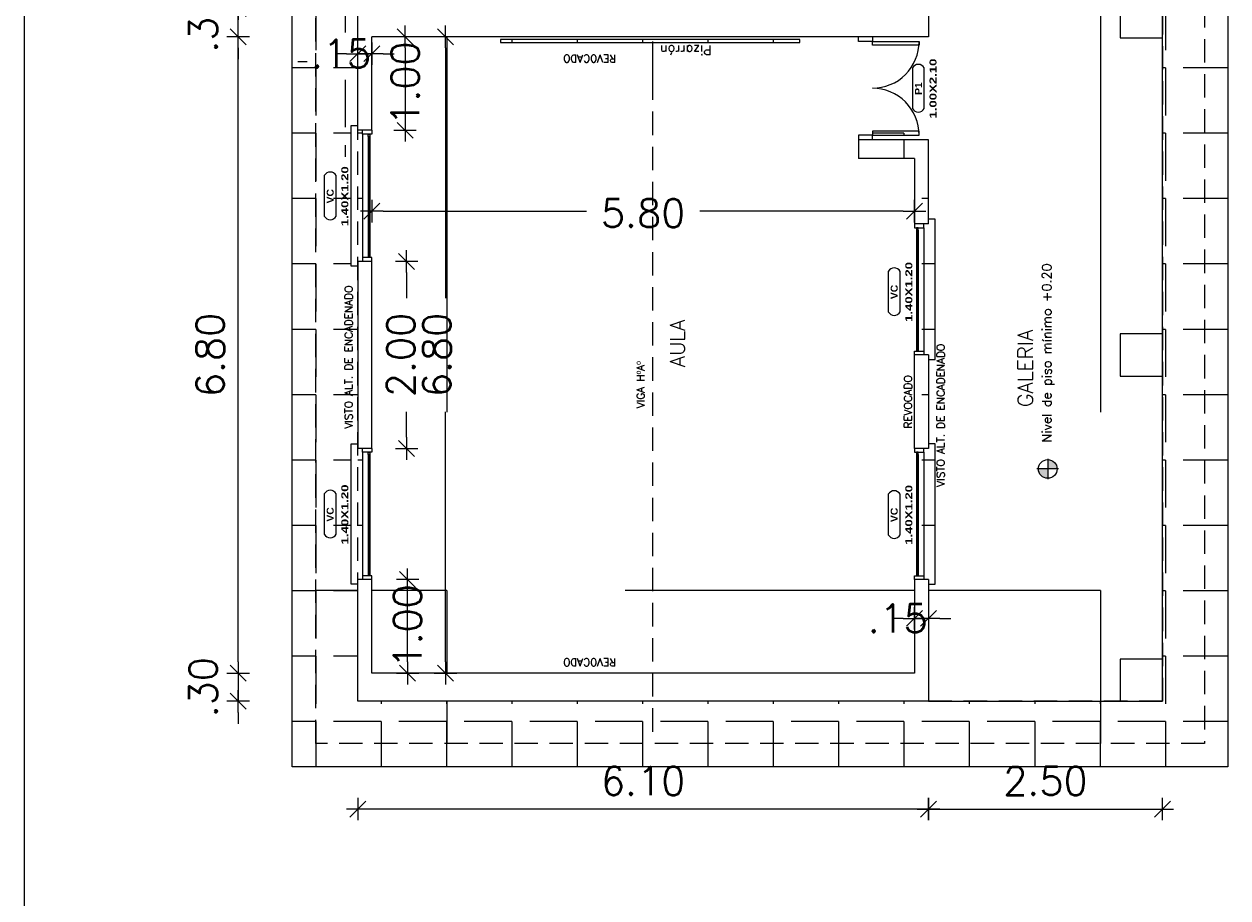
# Model space of a CAD drawing. Header units: millimetres. Extents: x 1990 to 2289, y -735 to 515.
# Tile 30 of 43: x 1990 to 2003, y 460 to 470. Entities that reach past the tile are written whole.
import ezdxf
from ezdxf.enums import TextEntityAlignment as Align

# ---------------------------------------------------------------- set-up
doc = ezdxf.new("R2010")
doc.units = ezdxf.units.MM
doc.linetypes.add('HIDDEN', pattern=[0.375, 0.25, -0.125])
for name, color, linetype in [('COTA', 13, 'Continuous'), ('ESPECARQ', 2, 'Continuous'), ('ESQUADRIA', 2, 'Continuous'), ('LINVISTA', 13, 'Continuous'), ('PAREDE', 6, 'Continuous'), ('piso', 13, 'Continuous'), ('PROJECAO', 13, 'HIDDEN'), ('VIDRO', 1, 'Continuous')]:
    doc.layers.add(name, color=color, linetype=linetype)
doc.styles.add('REGUA60', font='cityb___.ttf', dxfattribs={"width": 1.4})
doc.styles.add('REGUA80', font='simplex.shx')
doc.styles.add('SIMPLEX_8', font='simplex.shx')
doc.dimstyles.new('08', dxfattribs={"dimtxt": 0.25, "dimasz": 0.12, "dimexe": 0, "dimexo": 0, "dimgap": 0.15, "dimtad": 1, "dimzin": 4, "dimdsep": 46, "dimtxsty": 'SIMPLEX_8', "dimblk1": 'D', "dimblk2": 'D', "dimsah": 1, "dimcen": 0.09, "dimse1": 1, "dimse2": 1, "dimclre": 256, "dimclrt": 2, "dimadec": 0, "dimazin": 0, "dimtfac": 1, "dimtmove": 2, "dimatfit": 3, "dimldrblk": 'D', "dimfxl": 1, "dimtolj": 1, "dimtzin": 0, "dimarcsym": 0})

# ---------------------------------------------------------------- blocks, each defined once
blk = doc.blocks.new('INDESQ2')
at = {"color": 0, "linetype": 'ByBlock'}
for p, q in [((4.32, 2.96), (-4.32, 2.96)), ((-4.32, 0.44), (4.32, 0.44))]:
    blk.add_line(p, q, dxfattribs=at)
at = {"color": 0}
for centre, start, end in [((-3.67, 1.7), 117.3654, 242.6346), ((3.67, 1.7), 297.3654, 62.6346)]:
    blk.add_arc(centre, 1.42, start, end, dxfattribs=at)
at = {"style": 'REGUA60', "width": 1.4, "flags": 9}
blk.add_attdef('LOCAL', text='', height=1.5, dxfattribs=at).set_placement((-0.08, -4.35), align=Align.CENTER)
at = {"layer": 'ESPECARQ', "color": 0, "style": 'REGUA60'}
for tag, width, p in [('COD', 1.1, (-0.08, 0.95)), ('DIM', 1.4, (-0.08, -2.17))]:
    blk.add_attdef(tag, text='', height=1.5, dxfattribs=dict(at, width=width)).set_placement(p, align=Align.CENTER)
blk = doc.blocks.new('D')
for p, q in [((-1, 0), (1, 0)), ((0, -1), (0, 1))]:
    blk.add_line(p, q)
at = {"color": 4}
blk.add_line((-0.71, -0.71), (0.71, 0.71), dxfattribs=at)
blk = doc.blocks.new('*D37')
at = {"layer": 'COTA', "color": 0, "lineweight": -2, "transparency": 16777216}
for p, q in [((1955.073, 1344.496), (1955.073, 1341.823)), ((1955.073, 1337.936), (1955.073, 1340.609))]:
    blk.add_line(p, q, dxfattribs=at)
at = {"layer": 'Defpoints', "color": 0, "transparency": 16777216}
for p in [(1954.286, 1344.616), (1955.073, 1344.616), (1954.336, 1337.816)]:
    blk.add_point(p, dxfattribs=at)
at = {"layer": 'COTA', "color": 0, "lineweight": -2, "transparency": 16777216, "xscale": 0.12, "yscale": 0.12, "zscale": 0.12}
for p, rotation in [((1955.073, 1344.616), 90), ((1955.073, 1337.816), 270)]:
    blk.add_blockref('D', p, dxfattribs=dict(at, rotation=rotation))
at = {"layer": 'COTA', "color": 2, "transparency": 16777216, "insert": (1954.982, 1341.216), "char_height": 0.3, "attachment_point": 5, "rotation": 90, "style": 'SIMPLEX_8'}
blk.add_mtext('\\A1;6.80', dxfattribs=at)
blk = doc.blocks.new('*D38')
at = {"layer": 'COTA', "color": 0, "lineweight": -2, "transparency": 16777216}
blk.add_line((1954.668, 1337.936), (1954.668, 1338.696), dxfattribs=at)
at = {"layer": 'Defpoints', "color": 0, "transparency": 16777216}
for p in [(1954.286, 1338.816), (1954.668, 1338.816), (1954.286, 1337.816)]:
    blk.add_point(p, dxfattribs=at)
at = {"layer": 'COTA', "color": 0, "lineweight": -2, "transparency": 16777216, "xscale": 0.12, "yscale": 0.12, "zscale": 0.12}
for p, rotation in [((1954.668, 1338.816), 90), ((1954.668, 1337.816), 270)]:
    blk.add_blockref('D', p, dxfattribs=dict(at, rotation=rotation))
at = {"layer": 'COTA', "color": 2, "transparency": 16777216, "insert": (1954.668, 1338.316), "char_height": 0.3, "attachment_point": 5, "rotation": 90, "style": 'SIMPLEX_8'}
blk.add_mtext('\\A1;1.00', dxfattribs=at)
blk = doc.blocks.new('*D39')
at = {"layer": 'COTA', "color": 0, "lineweight": -2, "transparency": 16777216}
blk.add_line((1954.641, 1344.496), (1954.641, 1343.736), dxfattribs=at)
at = {"layer": 'Defpoints', "color": 0, "transparency": 16777216}
for p in [(1954.286, 1344.616), (1954.286, 1343.616), (1954.641, 1343.616)]:
    blk.add_point(p, dxfattribs=at)
at = {"layer": 'COTA', "color": 0, "lineweight": -2, "transparency": 16777216, "xscale": 0.12, "yscale": 0.12, "zscale": 0.12}
for p, rotation in [((1954.641, 1344.616), 90), ((1954.641, 1343.616), 270)]:
    blk.add_blockref('D', p, dxfattribs=dict(at, rotation=rotation))
at = {"layer": 'COTA', "color": 2, "transparency": 16777216, "insert": (1954.641, 1344.116), "char_height": 0.3, "attachment_point": 5, "rotation": 90, "style": 'SIMPLEX_8'}
blk.add_mtext('\\A1;1.00', dxfattribs=at)
blk = doc.blocks.new('*D40')
at = {"layer": 'COTA', "color": 0, "lineweight": -2, "transparency": 16777216}
for p, q in [((1954.658, 1342.096), (1954.658, 1341.823)), ((1954.658, 1340.336), (1954.658, 1340.609))]:
    blk.add_line(p, q, dxfattribs=at)
at = {"layer": 'Defpoints', "color": 0, "transparency": 16777216}
for p in [(1954.286, 1342.216), (1954.286, 1340.216), (1954.658, 1340.216)]:
    blk.add_point(p, dxfattribs=at)
at = {"layer": 'COTA', "color": 0, "lineweight": -2, "transparency": 16777216, "xscale": 0.12, "yscale": 0.12, "zscale": 0.12}
for p, rotation in [((1954.658, 1342.216), 90), ((1954.658, 1340.216), 270)]:
    blk.add_blockref('D', p, dxfattribs=dict(at, rotation=rotation))
at = {"layer": 'COTA', "color": 2, "transparency": 16777216, "insert": (1954.597, 1341.216), "char_height": 0.3, "attachment_point": 5, "rotation": 90, "style": 'SIMPLEX_8'}
blk.add_mtext('\\A1;2.00', dxfattribs=at)
blk = doc.blocks.new('*D41')
at = {"layer": 'COTA', "color": 0, "lineweight": -2, "transparency": 16777216}
for p, q in [((1954.406, 1342.752), (1956.579, 1342.752)), ((1959.966, 1342.752), (1957.793, 1342.752))]:
    blk.add_line(p, q, dxfattribs=at)
at = {"layer": 'Defpoints', "color": 0, "transparency": 16777216}
for p in [(1960.086, 1342.752), (1954.286, 1341.675), (1960.086, 1340.375)]:
    blk.add_point(p, dxfattribs=at)
at = {"layer": 'COTA', "color": 0, "lineweight": -2, "transparency": 16777216, "xscale": 0.12, "yscale": 0.12, "zscale": 0.12, "rotation": 180}
blk.add_blockref('D', (1954.286, 1342.752), dxfattribs=at)
at = {"layer": 'COTA', "color": 0, "lineweight": -2, "transparency": 16777216, "xscale": 0.12, "yscale": 0.12, "zscale": 0.12}
blk.add_blockref('D', (1960.086, 1342.752), dxfattribs=at)
at = {"layer": 'COTA', "color": 2, "transparency": 16777216, "insert": (1957.186, 1342.73), "char_height": 0.3, "attachment_point": 5, "style": 'SIMPLEX_8'}
blk.add_mtext('\\A1;5.80', dxfattribs=at)
blk = doc.blocks.new('*D42')
at = {"layer": 'COTA', "color": 0, "lineweight": -2, "transparency": 16777216}
for p, q in [((1954.016, 1344.435), (1953.896, 1344.435)), ((1954.286, 1344.435), (1954.136, 1344.435)), ((1954.406, 1344.435), (1954.526, 1344.435))]:
    blk.add_line(p, q, dxfattribs=at)
at = {"layer": 'Defpoints', "color": 0, "transparency": 16777216}
for p in [(1954.136, 1344.616), (1954.286, 1344.616), (1954.136, 1344.435)]:
    blk.add_point(p, dxfattribs=at)
at = {"layer": 'COTA', "color": 0, "lineweight": -2, "transparency": 16777216, "xscale": 0.12, "yscale": 0.12, "zscale": 0.12}
blk.add_blockref('D', (1954.136, 1344.435), dxfattribs=at)
at = {"layer": 'COTA', "color": 0, "lineweight": -2, "transparency": 16777216, "xscale": 0.12, "yscale": 0.12, "zscale": 0.12, "rotation": 180}
blk.add_blockref('D', (1954.286, 1344.435), dxfattribs=at)
at = {"layer": 'COTA', "color": 2, "transparency": 16777216, "insert": (1953.956, 1344.435), "char_height": 0.3, "attachment_point": 5, "style": 'SIMPLEX_8'}
blk.add_mtext('\\A1;.15', dxfattribs=at)
blk = doc.blocks.new('*D43')
at = {"layer": 'COTA', "color": 0, "lineweight": -2, "transparency": 16777216}
for p, q in [((1959.966, 1338.402), (1959.846, 1338.402)), ((1960.236, 1338.402), (1960.086, 1338.402)), ((1960.356, 1338.402), (1960.476, 1338.402))]:
    blk.add_line(p, q, dxfattribs=at)
at = {"layer": 'Defpoints', "color": 0, "transparency": 16777216}
for p in [(1960.086, 1338.402), (1960.236, 1338.402), (1960.086, 139.861)]:
    blk.add_point(p, dxfattribs=at)
at = {"layer": 'COTA', "color": 0, "lineweight": -2, "transparency": 16777216, "xscale": 0.12, "yscale": 0.12, "zscale": 0.12}
blk.add_blockref('D', (1960.086, 1338.402), dxfattribs=at)
at = {"layer": 'COTA', "color": 0, "lineweight": -2, "transparency": 16777216, "xscale": 0.12, "yscale": 0.12, "zscale": 0.12, "rotation": 180}
blk.add_blockref('D', (1960.236, 1338.402), dxfattribs=at)
at = {"layer": 'COTA', "color": 2, "transparency": 16777216, "insert": (1959.906, 1338.402), "char_height": 0.3, "attachment_point": 5, "style": 'SIMPLEX_8'}
blk.add_mtext('\\A1;.15', dxfattribs=at)
blk = doc.blocks.new('*D51')
at = {"layer": 'Defpoints', "color": 0, "transparency": 16777216}
for p in [(1954.136, 1337.516), (1960.236, 1337.516), (1954.136, 1336.364)]:
    blk.add_point(p, dxfattribs=at)
at = {"layer": 'piso', "color": 0, "lineweight": -2, "transparency": 16777216}
blk.add_line((1960.116, 1336.364), (1954.256, 1336.364), dxfattribs=at)
at = {"layer": 'piso', "color": 0, "lineweight": -2, "transparency": 16777216, "xscale": 0.12, "yscale": 0.12, "zscale": 0.12, "rotation": 180}
blk.add_blockref('D', (1954.136, 1336.364), dxfattribs=at)
at = {"layer": 'piso', "color": 0, "lineweight": -2, "transparency": 16777216, "xscale": 0.12, "yscale": 0.12, "zscale": 0.12}
blk.add_blockref('D', (1960.236, 1336.364), dxfattribs=at)
at = {"layer": 'piso', "color": 2, "transparency": 16777216, "insert": (1957.186, 1336.664), "char_height": 0.3, "attachment_point": 5, "style": 'SIMPLEX_8'}
blk.add_mtext('\\A1;6.10', dxfattribs=at)
blk = doc.blocks.new('*D52')
at = {"layer": 'Defpoints', "color": 0, "transparency": 16777216}
for p in [(1960.236, 1337.516), (1962.736, 1337.516), (1962.736, 1336.364)]:
    blk.add_point(p, dxfattribs=at)
at = {"layer": 'piso', "color": 0, "lineweight": -2, "transparency": 16777216}
blk.add_line((1960.356, 1336.364), (1962.616, 1336.364), dxfattribs=at)
at = {"layer": 'piso', "color": 0, "lineweight": -2, "transparency": 16777216, "xscale": 0.12, "yscale": 0.12, "zscale": 0.12, "rotation": 180}
blk.add_blockref('D', (1960.236, 1336.364), dxfattribs=at)
at = {"layer": 'piso', "color": 0, "lineweight": -2, "transparency": 16777216, "xscale": 0.12, "yscale": 0.12, "zscale": 0.12}
blk.add_blockref('D', (1962.736, 1336.364), dxfattribs=at)
at = {"layer": 'piso', "color": 2, "transparency": 16777216, "insert": (1961.486, 1336.664), "char_height": 0.3, "attachment_point": 5, "style": 'SIMPLEX_8'}
blk.add_mtext('\\A1;2.50', dxfattribs=at)
blk = doc.blocks.new('*D53')
at = {"layer": 'Defpoints', "color": 0, "transparency": 16777216}
for p in [(1952.858, 1344.616), (1954.286, 1344.616), (1954.286, 1337.816)]:
    blk.add_point(p, dxfattribs=at)
at = {"layer": 'piso', "color": 0, "lineweight": -2, "transparency": 16777216}
blk.add_line((1952.858, 1337.936), (1952.858, 1344.496), dxfattribs=at)
at = {"layer": 'piso', "color": 0, "lineweight": -2, "transparency": 16777216, "xscale": 0.12, "yscale": 0.12, "zscale": 0.12}
for p, rotation in [((1952.858, 1344.616), 90), ((1952.858, 1337.816), 270)]:
    blk.add_blockref('D', p, dxfattribs=dict(at, rotation=rotation))
at = {"layer": 'piso', "color": 2, "transparency": 16777216, "insert": (1952.558, 1341.216), "char_height": 0.3, "attachment_point": 5, "rotation": 90, "style": 'SIMPLEX_8'}
blk.add_mtext('\\A1;6.80', dxfattribs=at)
blk = doc.blocks.new('*D54')
at = {"layer": 'Defpoints', "color": 0, "transparency": 16777216}
for p in [(1952.858, 1344.916), (1954.286, 1344.916), (1954.286, 1344.616)]:
    blk.add_point(p, dxfattribs=at)
at = {"layer": 'piso', "color": 0, "lineweight": -2, "transparency": 16777216}
for p, q in [((1952.858, 1345.036), (1952.858, 1345.156)), ((1952.858, 1344.616), (1952.858, 1344.916)), ((1952.858, 1344.496), (1952.858, 1344.376))]:
    blk.add_line(p, q, dxfattribs=at)
at = {"layer": 'piso', "color": 0, "lineweight": -2, "transparency": 16777216, "xscale": 0.12, "yscale": 0.12, "zscale": 0.12}
for p, rotation in [((1952.858, 1344.916), 270), ((1952.858, 1344.616), 90)]:
    blk.add_blockref('D', p, dxfattribs=dict(at, rotation=rotation))
at = {"layer": 'piso', "color": 2, "transparency": 16777216, "insert": (1952.483, 1344.766), "char_height": 0.3, "attachment_point": 5, "rotation": 90, "style": 'SIMPLEX_8'}
blk.add_mtext('\\A1;.30', dxfattribs=at)
blk = doc.blocks.new('*D57')
at = {"layer": 'Defpoints', "color": 0, "transparency": 16777216}
for p in [(1954.336, 1337.816), (1952.858, 1337.516), (1954.136, 1337.516)]:
    blk.add_point(p, dxfattribs=at)
at = {"layer": 'piso', "color": 0, "lineweight": -2, "transparency": 16777216}
for p, q in [((1952.858, 1337.936), (1952.858, 1338.056)), ((1952.858, 1337.816), (1952.858, 1337.516)), ((1952.858, 1337.396), (1952.858, 1337.276))]:
    blk.add_line(p, q, dxfattribs=at)
at = {"layer": 'piso', "color": 0, "lineweight": -2, "transparency": 16777216, "xscale": 0.12, "yscale": 0.12, "zscale": 0.12}
for p, rotation in [((1952.858, 1337.816), 270), ((1952.858, 1337.516), 90)]:
    blk.add_blockref('D', p, dxfattribs=dict(at, rotation=rotation))
at = {"layer": 'piso', "color": 2, "transparency": 16777216, "insert": (1952.483, 1337.666), "char_height": 0.3, "attachment_point": 5, "rotation": 90, "style": 'SIMPLEX_8'}
blk.add_mtext('\\A1;.30', dxfattribs=at)
blk = doc.blocks.new('fgg')
h = blk.add_hatch()
h.set_pattern_fill('ANGLE', color=256, angle=-180)
h.set_pattern_definition([(180, (4034.1406, 2712.788), (-3e-15, -6.985), [5.08, -1.905]), (270, (4034.1406, 2712.788), (6.985, -3e-15), [5.08, -1.905])])
h.paths.add_polyline_path([(1953.686, 1337.066), (1963.186, 1337.066), (1963.186, 1352.466), (1957.286, 1352.466), (1957.286, 1352.016), (1960.236, 1352.016), (1962.286, 1352.016), (1962.736, 1352.016), (1962.736, 1351.566), (1962.286, 1351.566), (1962.286, 1352.016), (1960.236, 1352.016), (1960.236, 1351.716), (1959.636, 1351.716), (1959.636, 1351.666), (1959.486, 1351.666), (1959.486, 1351.716), (1957.286, 1351.716), (1957.286, 1351.686), (1958.861, 1351.686), (1958.861, 1351.656), (1955.661, 1351.656), (1955.661, 1351.686), (1957.286, 1351.686), (1957.286, 1351.716), (1954.286, 1351.716), (1954.286, 1350.716), (1954.286, 1350.676), (1954.266, 1350.676), (1954.266, 1350.651), (1954.266, 1349.356), (1954.286, 1349.356), (1954.286, 1349.316), (1954.136, 1349.316), (1954.136, 1349.266), (1954.066, 1349.266), (1954.066, 1350.766), (1954.136, 1350.766), (1954.136, 1352.016), (1957.286, 1352.016), (1957.286, 1352.466), (1953.686, 1352.466)])
h.paths.add_polyline_path([(1953.904, 1350.232), (1953.904, 1349.8, -0.608423), (1953.778, 1349.8), (1953.778, 1350.232, -0.608423)], flags=16)
h.paths.add_polyline_path([(1960.135, 1344.526), (1960.136, 1344.526), (1960.136, 1344.566, -0.020024)], flags=16)
h.paths.add_polyline_path([(1960.136, 1350.706), (1960.136, 1350.666), (1959.636, 1350.666), (1959.636, 1350.616), (1960.236, 1350.616), (1960.236, 1349.766), (1960.306, 1349.766), (1960.306, 1348.266), (1960.236, 1348.266), (1960.236, 1347.366), (1960.306, 1347.366), (1960.306, 1345.866), (1960.236, 1345.866), (1960.236, 1344.616), (1959.636, 1344.616), (1959.636, 1344.566), (1959.486, 1344.566), (1959.486, 1344.616), (1954.286, 1344.616), (1954.286, 1343.616), (1954.286, 1343.576), (1954.266, 1343.576), (1954.266, 1343.551), (1954.266, 1342.256), (1954.286, 1342.256), (1954.286, 1342.216), (1954.286, 1340.216), (1954.286, 1340.176), (1954.266, 1340.176), (1954.266, 1340.151), (1954.266, 1338.856), (1954.286, 1338.856), (1954.286, 1338.816), (1954.286, 1337.816), (1960.086, 1337.816), (1960.086, 1338.816), (1960.086, 1338.856), (1960.106, 1338.856), (1960.106, 1340.151), (1960.106, 1340.176), (1960.086, 1340.176), (1960.086, 1340.216), (1960.086, 1341.216), (1960.086, 1341.256), (1960.106, 1341.256), (1960.106, 1342.551), (1960.106, 1342.576), (1960.086, 1342.576), (1960.086, 1342.616), (1960.086, 1343.316), (1959.486, 1343.316), (1959.486, 1343.516), (1959.486, 1343.566), (1959.636, 1343.566), (1959.636, 1343.606), (1960.136, 1343.606), (1960.136, 1343.566), (1959.636, 1343.566), (1959.636, 1343.516), (1960.236, 1343.516), (1960.236, 1342.666), (1960.306, 1342.666), (1960.306, 1341.166), (1960.236, 1341.166), (1960.236, 1340.266), (1960.306, 1340.266), (1960.306, 1338.766), (1960.236, 1338.766), (1960.236, 1337.516), (1962.286, 1337.516), (1962.286, 1337.966), (1962.736, 1337.966), (1962.736, 1340.991), (1962.286, 1340.991), (1962.286, 1341.441), (1962.736, 1341.441), (1962.736, 1344.606), (1962.286, 1344.606), (1962.286, 1345.056), (1962.736, 1345.056), (1962.736, 1348.091), (1962.286, 1348.091), (1962.286, 1348.541), (1962.736, 1348.541), (1962.736, 1348.091), (1962.736, 1345.056), (1962.736, 1344.606), (1962.736, 1337.916), (1962.736, 1337.516), (1962.286, 1337.516), (1960.236, 1337.516), (1954.136, 1337.516), (1954.136, 1338.766), (1954.066, 1338.766), (1954.066, 1340.266), (1954.136, 1340.266), (1954.136, 1342.166), (1954.066, 1342.166), (1954.066, 1343.666), (1954.136, 1343.666), (1954.136, 1344.916), (1954.136, 1345.916), (1954.186, 1345.916), (1954.186, 1345.956), (1954.186, 1347.276), (1954.186, 1347.316), (1954.286, 1347.316), (1954.286, 1347.276), (1954.266, 1347.276), (1954.266, 1347.251), (1954.266, 1345.956), (1954.286, 1345.956), (1954.286, 1345.916), (1954.286, 1344.916), (1960.086, 1344.916), (1960.086, 1345.916), (1960.086, 1345.956), (1960.106, 1345.956), (1960.106, 1347.251), (1960.106, 1347.276), (1960.086, 1347.276), (1960.086, 1347.316), (1960.086, 1348.316), (1960.086, 1348.356), (1960.106, 1348.356), (1960.106, 1349.651), (1960.106, 1349.676), (1960.086, 1349.676), (1960.086, 1349.716), (1960.086, 1350.416), (1959.486, 1350.416), (1959.486, 1350.616), (1959.486, 1350.666), (1959.636, 1350.666), (1959.636, 1350.706)], flags=16)
h.paths.add_polyline_path([(1960.065, 1351.382, -0.608423), (1960.191, 1351.382), (1960.191, 1350.95, -0.608423), (1960.065, 1350.95)], flags=16)
h.paths.add_polyline_path([(1959.932, 1349.209), (1959.932, 1348.777, -0.608423), (1959.806, 1348.777), (1959.806, 1349.209, -0.608423)], flags=16)
h.paths.add_polyline_path([(1961.61, 1347.098, -1), (1961.41, 1347.098, -1)], flags=16)
h.paths.add_polyline_path([(1958.861, 1344.586), (1958.861, 1344.556), (1955.661, 1344.556), (1955.661, 1344.586)], flags=16)
h.paths.add_polyline_path([(1961.61, 1339.998, -1), (1961.41, 1339.998, -1)], flags=16)
h.paths.add_polyline_path([(1960.341, 1350.862), (1960.341, 1351.462), (1960.225, 1351.462), (1960.225, 1350.862)], flags=24)
h.paths.add_polyline_path([(1960.184, 1351.105), (1960.184, 1351.219), (1960.071, 1351.219), (1960.071, 1351.105)], flags=8)
h.paths.add_polyline_path([(1954.757, 1348.848), (1954.757, 1347.784), (1955.207, 1347.784), (1955.207, 1348.848)], flags=24)
h.paths.add_polyline_path([(1960.083, 1348.702), (1960.083, 1349.277), (1959.966, 1349.277), (1959.966, 1348.702)], flags=24)
h.paths.add_polyline_path([(1959.925, 1348.914), (1959.925, 1349.064), (1959.812, 1349.064), (1959.812, 1348.914)], flags=8)
h.paths.add_polyline_path([(1954.055, 1349.724), (1954.055, 1350.3), (1953.939, 1350.3), (1953.939, 1349.724)], flags=24)
h.paths.add_polyline_path([(1953.897, 1349.937), (1953.897, 1350.087), (1953.784, 1350.087), (1953.784, 1349.937)], flags=8)
h.paths.add_polyline_path([(1954.416, 1351.72), (1954.416, 1350.712), (1954.866, 1350.712), (1954.866, 1351.72)], flags=25)
h.paths.add_polyline_path([(1954.372, 1348.848), (1954.372, 1347.784), (1954.822, 1347.784), (1954.822, 1348.848)], flags=24)
h.paths.add_polyline_path([(1957.718, 1350.055), (1956.654, 1350.055), (1956.654, 1349.605), (1957.718, 1349.605)], flags=24)
h.paths.add_polyline_path([(1956.951, 1351.545), (1956.28, 1351.545), (1956.28, 1351.422), (1956.951, 1351.422)], flags=24)
h.paths.add_polyline_path([(1956.951, 1345.093), (1956.28, 1345.093), (1956.28, 1344.97), (1956.951, 1344.97)], flags=24)
h.paths.add_polyline_path([(1957.219, 1347.681), (1957.219, 1348.316), (1957.097, 1348.316), (1957.097, 1347.681)], flags=24)
h.paths.add_polyline_path([(1954.1, 1347.384), (1954.1, 1349.203), (1953.977, 1349.203), (1953.977, 1347.384)], flags=24)
h.paths.add_polyline_path([(1960.428, 1346.762), (1960.428, 1348.581), (1960.305, 1348.581), (1960.305, 1346.762)], flags=24)
h.paths.add_polyline_path([(1960.078, 1347.479), (1960.078, 1348.15), (1959.955, 1348.15), (1959.955, 1347.479)], flags=24)
h.paths.add_polyline_path([(1961.614, 1347.214), (1961.614, 1349.462), (1961.414, 1349.462), (1961.414, 1347.214)], flags=24)
h.paths.add_polyline_path([(1957.672, 1348.075), (1957.672, 1348.735), (1957.435, 1348.735), (1957.435, 1348.075)], flags=24)
h.paths.add_polyline_path([(1957.968, 1351.649), (1957.342, 1351.649), (1957.342, 1351.499), (1957.968, 1351.499)], flags=24)
h.paths.add_polyline_path([(1961.39, 1347.668), (1961.39, 1348.682), (1961.152, 1348.682), (1961.152, 1347.668)], flags=24)
h.paths.add_polyline_path([(1956.951, 1344.445), (1956.28, 1344.445), (1956.28, 1344.322), (1956.951, 1344.322)], flags=24)
h.paths.add_polyline_path([(1956.951, 1337.993), (1956.28, 1337.993), (1956.28, 1337.87), (1956.951, 1337.87)], flags=24)
h.paths.add_polyline_path([(1957.219, 1340.581), (1957.219, 1341.216), (1957.097, 1341.216), (1957.097, 1340.581)], flags=24)
h.paths.add_polyline_path([(1954.1, 1340.284), (1954.1, 1342.103), (1953.977, 1342.103), (1953.977, 1340.284)], flags=24)
h.paths.add_polyline_path([(1960.428, 1339.662), (1960.428, 1341.481), (1960.305, 1341.481), (1960.305, 1339.662)], flags=24)
h.paths.add_polyline_path([(1960.078, 1340.379), (1960.078, 1341.05), (1959.955, 1341.05), (1959.955, 1340.379)], flags=24)
h.paths.add_polyline_path([(1961.614, 1340.114), (1961.614, 1342.362), (1961.414, 1342.362), (1961.414, 1340.114)], flags=24)
h.paths.add_polyline_path([(1957.672, 1340.975), (1957.672, 1341.635), (1957.435, 1341.635), (1957.435, 1340.975)], flags=24)
h.paths.add_polyline_path([(1957.968, 1344.549), (1957.342, 1344.549), (1957.342, 1344.399), (1957.968, 1344.399)], flags=24)
h.paths.add_polyline_path([(1961.39, 1340.568), (1961.39, 1341.582), (1961.152, 1341.582), (1961.152, 1340.568)], flags=24)
at = {"layer": 'ESPECARQ'}
h = blk.add_hatch(color=256, dxfattribs=at)
h.paths.add_polyline_path([(1961.51, 1339.898), (1961.51, 1339.998), (1961.41, 1339.998, 0.414214)])
h.paths.add_polyline_path([(1961.61, 1339.998, 0.414214), (1961.51, 1340.098), (1961.51, 1339.998)])
at = {"layer": 'piso'}
h = blk.add_hatch(dxfattribs=at)
h.set_pattern_fill('ANGLE', color=256, scale=0.1, angle=-180, style=0)
h.set_pattern_definition([(180, (4034.1406, 2712.788), (-3e-16, -0.6985), [0.508, -0.1905]), (270, (4034.1406, 2712.788), (0.6985, -3e-16), [0.508, -0.1905])])
h.paths.add_polyline_path([(1957.286, 1352.016), (1962.736, 1352.016), (1962.736, 1337.516), (1954.136, 1337.516), (1954.136, 1345.866), (1954.066, 1345.866), (1954.066, 1347.366), (1954.136, 1347.366), (1954.136, 1349.266), (1954.066, 1349.266), (1954.066, 1350.766), (1954.136, 1350.766), (1954.136, 1352.016), (1957.286, 1352.016), (1957.286, 1352.466), (1953.686, 1352.466), (1953.686, 1337.066), (1963.186, 1337.066), (1963.186, 1352.466), (1957.286, 1352.466)], flags=0)
h.paths.add_polyline_path([(1953.904, 1350.232), (1953.904, 1349.8, -0.608423), (1953.778, 1349.8), (1953.778, 1350.232, -0.608423)], flags=0)
h.paths.add_polyline_path([(1953.904, 1346.832), (1953.904, 1346.4, -0.608423), (1953.778, 1346.4), (1953.778, 1346.832, -0.608423)], flags=0)
h.paths.add_polyline_path([(1953.436, 1336.816), (1963.436, 1336.816), (1963.436, 1352.716), (1953.436, 1352.716)])
h.paths.add_polyline_path([(1963.186, 1352.466), (1963.186, 1337.066), (1953.686, 1337.066), (1953.686, 1352.466)], flags=16)
h.paths.add_polyline_path([(1962.736, 1352.016), (1962.736, 1337.516), (1954.136, 1337.516), (1954.136, 1338.766), (1954.066, 1338.766), (1954.066, 1340.266), (1954.136, 1340.266), (1954.136, 1342.166), (1954.066, 1342.166), (1954.066, 1343.666), (1954.136, 1343.666), (1954.136, 1345.866), (1954.066, 1345.866), (1954.066, 1347.366), (1954.136, 1347.366), (1954.136, 1349.266), (1954.066, 1349.266), (1954.066, 1350.766), (1954.136, 1350.766), (1954.136, 1352.016)], flags=0)
h.paths.add_polyline_path([(1960.236, 1352.016), (1962.286, 1352.016), (1962.736, 1352.016), (1962.736, 1351.566), (1962.736, 1348.541), (1962.736, 1348.091), (1962.736, 1345.056), (1962.736, 1344.606), (1962.736, 1337.916), (1962.736, 1337.516), (1962.286, 1337.516), (1960.236, 1337.516), (1954.136, 1337.516), (1954.136, 1338.816), (1954.186, 1338.816), (1954.186, 1338.856), (1954.186, 1340.176), (1954.186, 1340.216), (1954.136, 1340.216), (1954.136, 1342.216), (1954.186, 1342.216), (1954.186, 1342.256), (1954.186, 1343.576), (1954.186, 1343.616), (1954.136, 1343.616), (1954.136, 1344.916), (1954.136, 1345.916), (1954.186, 1345.916), (1954.186, 1345.956), (1954.186, 1347.276), (1954.186, 1347.316), (1954.136, 1347.316), (1954.136, 1349.316), (1954.186, 1349.316), (1954.186, 1349.356), (1954.186, 1350.676), (1954.186, 1350.716), (1954.136, 1350.716), (1954.136, 1352.016)], flags=0)
h.paths.add_polyline_path([(1960.135, 1351.626), (1960.136, 1351.626), (1960.136, 1351.666, -0.020024)], flags=0)
h.paths.add_polyline_path([(1960.135, 1344.526), (1960.136, 1344.526), (1960.136, 1344.566, -0.020024)], flags=0)
h.paths.add_polyline_path([(1959.636, 1351.716), (1959.636, 1351.666), (1959.486, 1351.666), (1959.486, 1351.716), (1957.286, 1351.716), (1957.286, 1351.686), (1958.861, 1351.686), (1958.861, 1351.656), (1957.286, 1351.656), (1957.286, 1351.175), (1957.286, 1344.916), (1960.086, 1344.916), (1960.086, 1345.916), (1960.086, 1345.956), (1960.106, 1345.956), (1960.106, 1347.251), (1960.106, 1347.276), (1960.086, 1347.276), (1960.086, 1347.316), (1960.086, 1348.316), (1960.086, 1348.356), (1960.106, 1348.356), (1960.106, 1349.651), (1960.106, 1349.676), (1960.086, 1349.676), (1960.086, 1349.716), (1960.086, 1350.416), (1959.486, 1350.416), (1959.486, 1350.616), (1959.486, 1350.666), (1959.636, 1350.666), (1959.636, 1350.706), (1960.136, 1350.706), (1960.136, 1350.666), (1959.636, 1350.666), (1959.636, 1350.616), (1960.236, 1350.616), (1960.236, 1349.766), (1960.306, 1349.766), (1960.306, 1348.266), (1960.236, 1348.266), (1960.236, 1347.366), (1960.306, 1347.366), (1960.306, 1345.866), (1960.236, 1345.866), (1960.236, 1344.616), (1959.636, 1344.616), (1959.636, 1344.566), (1959.486, 1344.566), (1959.486, 1344.616), (1960.236, 1344.616), (1960.236, 1345.916), (1960.086, 1345.916), (1960.086, 1344.916), (1957.286, 1344.916), (1957.286, 1351.656), (1955.661, 1351.656), (1955.661, 1351.686), (1957.286, 1351.686), (1957.286, 1351.716)], flags=0)
h.paths.add_polyline_path([(1960.191, 1351.382), (1960.191, 1350.95, -0.608423), (1960.065, 1350.95), (1960.065, 1351.382, -0.608423)], flags=0)
h.paths.add_polyline_path([(1959.932, 1349.209), (1959.932, 1348.777, -0.608423), (1959.806, 1348.777), (1959.806, 1349.209, -0.608423)], flags=0)
h.paths.add_polyline_path([(1961.61, 1347.098, -1), (1961.41, 1347.098, -1)], flags=0)
h.paths.add_polyline_path([(1959.932, 1346.827), (1959.932, 1346.396, -0.608423), (1959.806, 1346.396), (1959.806, 1346.827, -0.608423)], flags=0)
h.paths.add_polyline_path([(1954.266, 1350.676), (1954.266, 1350.651), (1954.246, 1350.651), (1954.246, 1350.676)], flags=0)
h.paths.add_polyline_path([(1954.266, 1347.276), (1954.266, 1347.251), (1954.246, 1347.251), (1954.246, 1347.276)], flags=0)
h.paths.add_polyline_path([(1958.861, 1344.586), (1958.861, 1344.556), (1957.286, 1344.556), (1957.286, 1344.075), (1957.286, 1337.816), (1960.086, 1337.816), (1960.086, 1338.816), (1960.086, 1338.856), (1960.106, 1338.856), (1960.106, 1340.151), (1960.106, 1340.176), (1960.086, 1340.176), (1960.086, 1340.216), (1960.086, 1341.216), (1960.086, 1341.256), (1960.106, 1341.256), (1960.106, 1342.551), (1960.106, 1342.576), (1960.086, 1342.576), (1960.086, 1342.616), (1960.086, 1343.316), (1959.486, 1343.316), (1959.486, 1343.516), (1959.486, 1343.566), (1959.636, 1343.566), (1959.636, 1343.606), (1960.136, 1343.606), (1960.136, 1343.566), (1959.636, 1343.566), (1959.636, 1343.516), (1960.236, 1343.516), (1960.236, 1342.666), (1960.306, 1342.666), (1960.306, 1341.166), (1960.236, 1341.166), (1960.236, 1340.266), (1960.306, 1340.266), (1960.306, 1338.766), (1960.236, 1338.766), (1960.236, 1338.816), (1960.086, 1338.816), (1960.086, 1337.816), (1957.286, 1337.816), (1957.286, 1344.556), (1955.661, 1344.556), (1955.661, 1344.586)], flags=0)
h.paths.add_polyline_path([(1954.266, 1343.576), (1954.266, 1343.551), (1954.246, 1343.551), (1954.246, 1343.576)], flags=0)
h.paths.add_polyline_path([(1962.286, 1341.441), (1962.736, 1341.441), (1962.736, 1340.991), (1962.286, 1340.991)], flags=0)
h.paths.add_polyline_path([(1961.61, 1339.998, -1), (1961.41, 1339.998, -1)], flags=0)
h.paths.add_polyline_path([(1954.266, 1340.176), (1954.266, 1340.151), (1954.246, 1340.151), (1954.246, 1340.176)], flags=0)
h.paths.add_polyline_path([(1954.055, 1349.724), (1954.055, 1350.3), (1953.939, 1350.3), (1953.939, 1349.724)], flags=8)
h.paths.add_polyline_path([(1953.897, 1349.937), (1953.897, 1350.087), (1953.784, 1350.087), (1953.784, 1349.937)], flags=8)
h.paths.add_polyline_path([(1954.055, 1346.324), (1954.055, 1346.9), (1953.939, 1346.9), (1953.939, 1346.324)], flags=8)
h.paths.add_polyline_path([(1953.897, 1346.537), (1953.897, 1346.687), (1953.784, 1346.687), (1953.784, 1346.537)], flags=8)
h.paths.add_polyline_path([(1954.1, 1347.384), (1954.1, 1349.203), (1953.977, 1349.203), (1953.977, 1347.384)], flags=8)
h.paths.add_polyline_path([(1954.1, 1340.284), (1954.1, 1342.103), (1953.977, 1342.103), (1953.977, 1340.284)], flags=8)
h.paths.add_polyline_path([(1960.341, 1350.862), (1960.341, 1351.462), (1960.225, 1351.462), (1960.225, 1350.862)], flags=8)
h.paths.add_polyline_path([(1960.184, 1351.105), (1960.184, 1351.219), (1960.071, 1351.219), (1960.071, 1351.105)], flags=8)
h.paths.add_polyline_path([(1954.757, 1348.848), (1954.757, 1347.784), (1955.207, 1347.784), (1955.207, 1348.848)], flags=8)
h.paths.add_polyline_path([(1960.083, 1348.702), (1960.083, 1349.277), (1959.966, 1349.277), (1959.966, 1348.702)], flags=8)
h.paths.add_polyline_path([(1959.925, 1348.914), (1959.925, 1349.064), (1959.812, 1349.064), (1959.812, 1348.914)], flags=8)
h.paths.add_polyline_path([(1960.083, 1346.32), (1960.083, 1346.895), (1959.966, 1346.895), (1959.966, 1346.32)], flags=8)
h.paths.add_polyline_path([(1959.925, 1346.532), (1959.925, 1346.682), (1959.812, 1346.682), (1959.812, 1346.532)], flags=8)
h.paths.add_polyline_path([(1954.416, 1351.72), (1954.416, 1350.712), (1954.866, 1350.712), (1954.866, 1351.72)], flags=8)
h.paths.add_polyline_path([(1954.372, 1348.848), (1954.372, 1347.784), (1954.822, 1347.784), (1954.822, 1348.848)], flags=8)
h.paths.add_polyline_path([(1957.718, 1350.055), (1956.654, 1350.055), (1956.654, 1349.605), (1957.718, 1349.605)], flags=8)
h.paths.add_polyline_path([(1956.951, 1351.545), (1956.28, 1351.545), (1956.28, 1351.422), (1956.951, 1351.422)], flags=8)
h.paths.add_polyline_path([(1956.951, 1345.093), (1956.28, 1345.093), (1956.28, 1344.97), (1956.951, 1344.97)], flags=8)
h.paths.add_polyline_path([(1957.219, 1347.681), (1957.219, 1348.316), (1957.097, 1348.316), (1957.097, 1347.681)], flags=8)
h.paths.add_polyline_path([(1960.428, 1346.762), (1960.428, 1348.581), (1960.305, 1348.581), (1960.305, 1346.762)], flags=8)
h.paths.add_polyline_path([(1960.078, 1347.479), (1960.078, 1348.15), (1959.955, 1348.15), (1959.955, 1347.479)], flags=8)
h.paths.add_polyline_path([(1961.614, 1347.214), (1961.614, 1349.462), (1961.414, 1349.462), (1961.414, 1347.214)], flags=8)
h.paths.add_polyline_path([(1957.672, 1348.075), (1957.672, 1348.735), (1957.435, 1348.735), (1957.435, 1348.075)], flags=8)
h.paths.add_polyline_path([(1957.968, 1351.649), (1957.342, 1351.649), (1957.342, 1351.499), (1957.968, 1351.499)], flags=8)
h.paths.add_polyline_path([(1961.39, 1347.668), (1961.39, 1348.682), (1961.152, 1348.682), (1961.152, 1347.668)], flags=8)
h.paths.add_polyline_path([(1956.951, 1344.445), (1956.28, 1344.445), (1956.28, 1344.322), (1956.951, 1344.322)], flags=8)
h.paths.add_polyline_path([(1956.951, 1337.993), (1956.28, 1337.993), (1956.28, 1337.87), (1956.951, 1337.87)], flags=8)
h.paths.add_polyline_path([(1957.219, 1340.581), (1957.219, 1341.216), (1957.097, 1341.216), (1957.097, 1340.581)], flags=8)
h.paths.add_polyline_path([(1960.428, 1339.662), (1960.428, 1341.481), (1960.305, 1341.481), (1960.305, 1339.662)], flags=8)
h.paths.add_polyline_path([(1960.078, 1340.379), (1960.078, 1341.05), (1959.955, 1341.05), (1959.955, 1340.379)], flags=8)
h.paths.add_polyline_path([(1961.614, 1340.114), (1961.614, 1342.362), (1961.414, 1342.362), (1961.414, 1340.114)], flags=8)
h.paths.add_polyline_path([(1957.672, 1340.975), (1957.672, 1341.635), (1957.435, 1341.635), (1957.435, 1340.975)], flags=8)
h.paths.add_polyline_path([(1957.968, 1344.549), (1957.342, 1344.549), (1957.342, 1344.399), (1957.968, 1344.399)], flags=8)
h.paths.add_polyline_path([(1961.39, 1340.568), (1961.39, 1341.582), (1961.152, 1341.582), (1961.152, 1340.568)], flags=8)
at = {"color": 2}
blk.add_lwpolyline([(1963.436, 1336.816), (1953.436, 1336.816), (1953.436, 1352.716), (1963.436, 1352.716)], close=True, dxfattribs=at)
at = {"layer": 'COTA'}
for p, q in [((1957.286, 1344.566), (1957.286, 1344.075)), ((1961.626, 1339.998), (1961.395, 1339.998))]:
    blk.add_line(p, q, dxfattribs=at)
at = {"layer": 'ESPECARQ'}
blk.add_line((1961.51, 1340.106), (1961.51, 1339.89), dxfattribs=at)
blk.add_circle((1961.51, 1339.998), 0.1, dxfattribs=at)
at = {"layer": 'ESQUADRIA', "color": 1}
for p, q in [((1954.186, 1343.576), (1954.186, 1342.256)), ((1954.246, 1343.551), (1954.246, 1342.256)), ((1954.266, 1343.551), (1954.266, 1342.256)), ((1960.106, 1342.551), (1960.106, 1341.256)), ((1960.126, 1342.551), (1960.126, 1341.256)), ((1960.186, 1342.576), (1960.186, 1341.256)), ((1954.186, 1340.176), (1954.186, 1338.856)), ((1954.246, 1340.151), (1954.246, 1338.856)), ((1954.266, 1340.151), (1954.266, 1338.856)), ((1960.106, 1340.151), (1960.106, 1338.856)), ((1960.126, 1340.151), (1960.126, 1338.856)), ((1960.186, 1340.176), (1960.186, 1338.856))]:
    blk.add_line(p, q, dxfattribs=at)
at = {"layer": 'ESQUADRIA'}
for points in [[(1959.636, 1344.616), (1959.636, 1344.566), (1959.486, 1344.566), (1959.486, 1344.616)], [(1954.136, 1342.166), (1954.066, 1342.166), (1954.066, 1343.666), (1954.136, 1343.666)], [(1954.286, 1343.616), (1954.286, 1343.576), (1954.186, 1343.576), (1954.186, 1343.616)], [(1959.636, 1343.516), (1959.636, 1343.566), (1959.486, 1343.566), (1959.486, 1343.516)], [(1960.236, 1341.166), (1960.306, 1341.166), (1960.306, 1342.666), (1960.236, 1342.666)], [(1960.086, 1342.616), (1960.086, 1342.576), (1960.186, 1342.576), (1960.186, 1342.616)], [(1954.286, 1342.216), (1954.286, 1342.256), (1954.186, 1342.256), (1954.186, 1342.216)], [(1960.086, 1341.216), (1960.086, 1341.256), (1960.186, 1341.256), (1960.186, 1341.216)], [(1954.136, 1338.766), (1954.066, 1338.766), (1954.066, 1340.266), (1954.136, 1340.266)], [(1954.286, 1340.216), (1954.286, 1340.176), (1954.186, 1340.176), (1954.186, 1340.216)], [(1960.086, 1340.216), (1960.086, 1340.176), (1960.186, 1340.176), (1960.186, 1340.216)], [(1960.236, 1338.766), (1960.306, 1338.766), (1960.306, 1340.266), (1960.236, 1340.266)], [(1954.286, 1338.816), (1954.286, 1338.856), (1954.186, 1338.856), (1954.186, 1338.816)], [(1960.086, 1338.816), (1960.086, 1338.856), (1960.186, 1338.856), (1960.186, 1338.816)]]:
    blk.add_lwpolyline(points, dxfattribs=at)
for points in [[(1959.636, 1344.566), (1960.136, 1344.566), (1960.136, 1344.526), (1959.636, 1344.526)], [(1954.266, 1343.576), (1954.266, 1343.551), (1954.246, 1343.551), (1954.246, 1343.576)], [(1959.636, 1343.566), (1960.136, 1343.566), (1960.136, 1343.606), (1959.636, 1343.606)], [(1960.106, 1342.576), (1960.106, 1342.551), (1960.126, 1342.551), (1960.126, 1342.576)], [(1954.266, 1340.176), (1954.266, 1340.151), (1954.246, 1340.151), (1954.246, 1340.176)], [(1960.106, 1340.176), (1960.106, 1340.151), (1960.126, 1340.151), (1960.126, 1340.176)]]:
    blk.add_lwpolyline(points, close=True, dxfattribs=at)
for centre, start, end in [((1959.636, 1344.566), 269.9999, 0.0001), ((1959.636, 1343.566), 359.9999, 90.0001)]:
    blk.add_arc(centre, 0.5, start, end, dxfattribs=at)
at = {"layer": 'LINVISTA', "color": 2}
blk.add_lwpolyline([(1958.861, 1344.556), (1958.861, 1344.586), (1955.661, 1344.586), (1955.661, 1344.556)], close=True, dxfattribs=at)
at = {"layer": 'PAREDE'}
for p, q in [((1954.136, 1344.616), (1954.136, 1345.916)), ((1960.236, 1345.916), (1960.236, 1344.616)), ((1954.136, 1343.616), (1954.136, 1344.916)), ((1960.236, 1344.916), (1960.236, 1344.616)), ((1960.236, 1344.616), (1954.286, 1344.616)), ((1954.286, 1343.616), (1954.286, 1344.616)), ((1960.236, 1344.616), (1954.286, 1344.616)), ((1954.286, 1343.616), (1954.136, 1343.616)), ((1960.236, 1343.516), (1959.486, 1343.516)), ((1959.486, 1343.516), (1959.486, 1343.316)), ((1960.236, 1342.616), (1960.236, 1343.516)), ((1960.086, 1343.316), (1959.486, 1343.316)), ((1960.086, 1343.316), (1960.086, 1342.616)), ((1960.236, 1342.616), (1960.086, 1342.616)), ((1954.286, 1342.216), (1954.136, 1342.216)), ((1954.136, 1342.216), (1954.136, 1340.216)), ((1954.286, 1340.216), (1954.286, 1342.216)), ((1960.086, 1340.216), (1960.086, 1341.216)), ((1960.236, 1341.216), (1960.086, 1341.216)), ((1960.236, 1341.216), (1960.236, 1340.216)), ((1954.286, 1340.216), (1954.136, 1340.216)), ((1960.236, 1340.216), (1960.086, 1340.216)), ((1954.136, 1337.516), (1954.136, 1338.816)), ((1954.286, 1338.816), (1954.136, 1338.816)), ((1954.286, 1337.816), (1954.286, 1338.816)), ((1960.086, 1338.816), (1960.086, 1337.816)), ((1960.236, 1338.816), (1960.086, 1338.816)), ((1960.236, 1338.816), (1960.236, 1337.516)), ((1960.086, 1337.816), (1954.286, 1337.816)), ((1960.236, 1337.516), (1954.136, 1337.516))]:
    blk.add_line(p, q, dxfattribs=at)
for points in [[(1962.736, 1344.606), (1962.736, 1345.056), (1962.286, 1345.056), (1962.286, 1344.606)], [(1962.736, 1340.991), (1962.736, 1341.441), (1962.286, 1341.441), (1962.286, 1340.991)], [(1962.736, 1337.516), (1962.736, 1337.966), (1962.286, 1337.966), (1962.286, 1337.516)]]:
    blk.add_lwpolyline(points, close=True, dxfattribs=at)
at = {"layer": 'piso'}
for p, q in [((1954.003, 1344.66), (1954.003, 1344.855)), ((1962.736, 1337.916), (1962.736, 1344.606)), ((1953.595, 1344.347), (1953.495, 1344.347)), ((1954.003, 1343.649), (1954.003, 1344.157)), ((1954.003, 1343.332), (1954.003, 1343.458)), ((1960.236, 1337.516), (1962.336, 1337.516))]:
    blk.add_line(p, q, dxfattribs=at)
at = {"layer": 'PROJECAO'}
for points in [[(1963.186, 1337.066), (1953.686, 1337.066), (1953.686, 1352.466), (1963.186, 1352.466)], [(1962.736, 1337.516), (1954.136, 1337.516), (1954.136, 1352.016), (1962.736, 1352.016)]]:
    blk.add_lwpolyline(points, close=True, dxfattribs=at)
blk.add_lwpolyline([(1957.286, 1344.566), (1957.286, 1337.066)], dxfattribs=at)
at = {"layer": 'VIDRO'}
for p, q in [((1954.256, 1343.551), (1954.256, 1342.256)), ((1960.116, 1342.551), (1960.116, 1341.256)), ((1954.256, 1340.151), (1954.256, 1338.856)), ((1960.116, 1340.151), (1960.116, 1338.856))]:
    blk.add_line(p, q, dxfattribs=at)
at = {"layer": 'ESPECARQ', "xscale": 0.05000000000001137, "yscale": 0.05000000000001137, "zscale": 0.05000000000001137, "rotation": 89.99999999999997}
for p, values in [((1960.213, 1344.066), {'COD': 'P1', 'DIM': '1.00X2.10'}), ((1953.926, 1342.916), {'COD': 'VC', 'DIM': '1.40X1.20'}), ((1959.954, 1341.893), {'COD': 'VC', 'DIM': '1.40X1.20'}), ((1953.926, 1339.516), {'COD': 'VC', 'DIM': '1.40X1.20'}), ((1959.954, 1339.511), {'COD': 'VC', 'DIM': '1.40X1.20'})]:
    blk.add_blockref('INDESQ2', p, dxfattribs=at).add_auto_attribs(values)
at = {"layer": 'ESPECARQ', "style": 'REGUA80'}
for s, height, rotation, p in [('REVOCADO', 0.0817, 180, (1956.615, 1344.383)), ('Nivel de piso mínimo +0.20', 0.1, 90, (1961.514, 1341.238)), ('VISTO ALT. DE ENCADENADO', 0.08171, 90, (1954.039, 1341.193)), ('GALERIA', 0.1584, 90, (1961.271, 1341.075)), ('VISTO ALT. DE ENCADENADO', 0.08171, 90, (1960.367, 1340.572)), ('VIGA HºAº', 0.0817, 90, (1957.158, 1340.899)), ('REVOCADO', 0.0817, 90, (1960.016, 1340.715)), ('REVOCADO', 0.0817, 180, (1956.615, 1337.932))]:
    blk.add_text(s, height=height, rotation=rotation, dxfattribs=at).set_placement(p, align=Align.MIDDLE)
at = {"layer": 'ESPECARQ', "attachment_point": 9, "style": 'REGUA80'}
for s, insert, char_height, width, rotation in [('\\A1;Pizarrón ', (1957.367, 1344.524), 0.1, 0.12, 180), ('\\A1;AULA', (1957.633, 1341.595), 0.1584, 1.01732, 90)]:
    blk.add_mtext(s, dxfattribs=dict(at, insert=insert, char_height=char_height, width=width, rotation=rotation))
at = {"layer": 'COTA'}
for base, p1, p2, angle, picture, middle in [((1955.073, 1344.616), (1954.336, 1337.816), (1954.286, 1344.616), 90, '*D37', (1954.982, 1341.216)), ((1954.641, 1343.616), (1954.286, 1344.616), (1954.286, 1343.616), 90, '*D39', (1954.641, 1344.116)), ((1954.136, 1344.435), (1954.286, 1344.616), (1954.136, 1344.616), 180, '*D42', (1953.956, 1344.435)), ((1960.086, 1342.752), (1954.286, 1341.675), (1960.086, 1340.375), 180, '*D41', (1957.186, 1342.73)), ((1954.658, 1340.216), (1954.286, 1342.216), (1954.286, 1340.216), 90, '*D40', (1954.597, 1341.216)), ((1954.668, 1338.816), (1954.286, 1337.816), (1954.286, 1338.816), 90, '*D38', (1954.668, 1338.316)), ((1960.086, 1338.402), (1960.236, 1338.402), (1960.086, 139.861), 180, '*D43', (1959.906, 1338.402))]:
    dim = blk.add_linear_dim(base=base, p1=p1, p2=p2, angle=angle, dimstyle='08', dxfattribs=at)
    dim.commit()
    dim.dimension.update_dxf_attribs({"geometry": picture, "text_midpoint": middle, "dimtype": 128})
at = {"layer": 'piso'}
for base, p1, p2, angle, picture, middle in [((1952.858, 1344.916), (1954.286, 1344.616), (1954.286, 1344.916), 270, '*D54', (1952.483, 1344.766)), ((1952.858, 1344.616), (1954.286, 1337.816), (1954.286, 1344.616), 270, '*D53', (1952.558, 1341.216)), ((1952.858, 1337.516), (1954.336, 1337.816), (1954.136, 1337.516), 270, '*D57', (1952.483, 1337.666)), ((1954.136, 1336.364), (1960.236, 1337.516), (1954.136, 1337.516), 180, '*D51', (1957.186, 1336.664)), ((1962.736, 1336.364), (1960.236, 1337.516), (1962.736, 1337.516), 180, '*D52', (1961.486, 1336.664))]:
    dim = blk.add_linear_dim(base=base, p1=p1, p2=p2, angle=angle, dimstyle='08', dxfattribs=at)
    dim.commit()
    dim.dimension.update_dxf_attribs({"geometry": picture, "text_midpoint": middle})

msp = doc.modelspace()

# ---------------------------------------------------------------- linework, layer by layer
msp.add_line((1990.006, 494.402), (1990.006, 419.966))

# ---------------------------------------------------------------- block references
msp.add_blockref('fgg', (39.437, -875.077))

doc.saveas('drawing.dxf')
